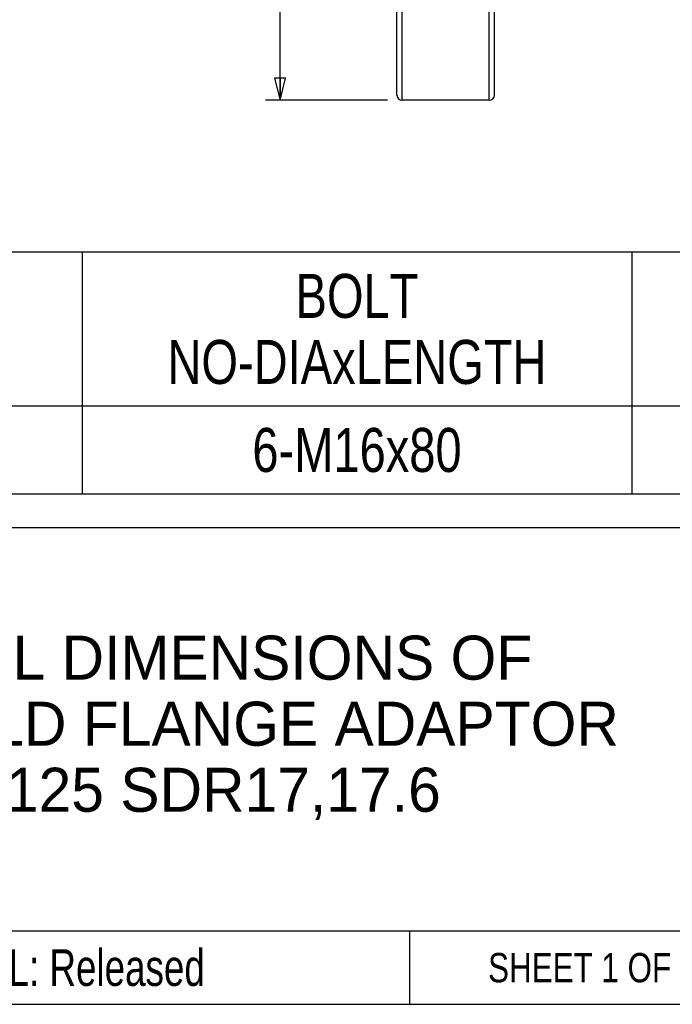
# Model space of a CAD drawing. Header units: millimetres. Extents: x 17 to 597, y 16 to 406.
# Tile 32 of 43: x 348 to 437, y 16 to 150. Entities that reach past the tile are written whole.
import ezdxf

# ---------------------------------------------------------------- set-up
doc = ezdxf.new("R2010")
doc.units = ezdxf.units.MM
doc.header["$LTSCALE"] = 32.67
doc.layers.get('0').update_dxf_attribs({"linetype": 'CONTINUOUS'})
doc.layers.add('CURVES', color=7, linetype='CONTINUOUS')
doc.styles.get("Standard").update_dxf_attribs({"font": 'txt', "width": 0.8})
doc.styles.add('TEXTSTYLE_10', font='txt', dxfattribs={"width": 0.75})
doc.styles.add('TEXTSTYLE_8', font='symbol_asme.ttf')
doc.styles.add('TEXTSTYLE_9', font='txt')
doc.dimstyles.new('DIMSTYLE_4', dxfattribs={"dimtxt": 6, "dimasz": 3, "dimexe": 2, "dimexo": 2, "dimgap": 1.5, "dimtad": 1, "dimdec": 0, "dimlfac": 1.428571, "dimzin": 0, "dimdsep": 46, "dimtxsty": 'Standard', "dimblk": 'CLOSED', "dimblk1": 'CLOSED', "dimblk2": 'CLOSED', "dimcen": 0.09, "dimazin": 0, "dimtp": 0.5, "dimtm": 0.5, "dimtfac": 1, "dimtdec": 0, "dimtofl": 0, "dimtmove": 0, "dimatfit": 3, "dimldrblk": 'CLOSED', "dimfxl": 1, "dimtolj": 1, "dimtzin": 0, "dimarcsym": 0})

# ---------------------------------------------------------------- blocks, each defined once
blk = doc.blocks.new('_CLOSED')
at = {"color": 0, "linetype": 'ByBlock'}
for p, q in [((0, 0), (-1, 0.25)), ((-1, 0.25), (-1, -0.25)), ((-1, -0.25), (0, 0)), ((-1, 0), (0, 0))]:
    blk.add_line(p, q, dxfattribs=at)
blk = doc.blocks.new('*D7')
at = {"color": 2, "linetype": 'Continuous', "transparency": 16777216}
for p, q in [((398.11, 314.14), (381.47, 314.14)), ((383.47, 314.14), (383.47, 226.64)), ((383.47, 139.14), (383.47, 226.64)), ((398.11, 139.14), (381.47, 139.14))]:
    blk.add_line(p, q, dxfattribs=at)
at = {"color": 2, "linetype": 'Continuous', "transparency": 16777216, "xscale": 3, "yscale": 3, "zscale": 3}
for p, rotation in [((383.47, 314.14), 90), ((383.47, 139.14), 270)]:
    blk.add_blockref('_CLOSED', p, dxfattribs=dict(at, rotation=rotation))
at = {"color": 2, "linetype": 'Continuous', "transparency": 16777216, "insert": (375.97, 226.64), "char_height": 6, "width": 32.2154, "attachment_point": 2, "rotation": 90, "line_spacing_factor": 0.9, "style": 'TEXTSTYLE_8'}
blk.add_mtext('⌀\\ftxt;{\\W0.8;250}', dxfattribs=at)
blk = doc.blocks.new('*T17')
at = {"color": 2, "linetype": 'Continuous'}
for p, q in [((0, 0), (169.92, 0)), ((0, 0), (0, -65.004)), ((169.92, 0), (169.92, -65.004)), ((0, -55.004), (169.92, -55.004)), ((119.92, -55.004), (119.92, -65.004)), ((0, -65.004), (169.92, -65.004))]:
    blk.add_line(p, q, dxfattribs=at)
at = {"color": 2, "linetype": 'Continuous', "attachment_point": 2, "line_spacing_factor": 0.9}
for s, insert, char_height, width, style in [('OVERALL DIMENSIONS OF\\PAQUASHIELD FLANGE ADAPTOR \\PFOR 125 SDR17,17.6', (84.96, -14.752), 6, 312, 'TEXTSTYLE_9'), ('RELEASE LEVEL: Released', (59.96, -57.504), 5, 172.5, 'TEXTSTYLE_10')]:
    blk.add_mtext(s, dxfattribs=dict(at, insert=insert, char_height=char_height, width=width, style=style))
at = {"color": 2, "linetype": 'Continuous', "insert": (144.92, -58.004), "char_height": 4, "width": 76.8, "attachment_point": 2, "line_spacing_factor": 0.9}
blk.add_mtext('SHEET 1 OF 1', dxfattribs=at)
blk = doc.blocks.new('*T23')
at = {"color": 2, "linetype": 'Continuous'}
for p, q in [((0, 0), (345, 0)), ((0, 0), (0, -33)), ((75, 0), (75, -33)), ((150, 0), (150, -33)), ((225, 0), (225, -33)), ((285, 0), (285, -33)), ((345, 0), (345, -33)), ((0, -21), (345, -21)), ((0, -33), (345, -33))]:
    blk.add_line(p, q, dxfattribs=at)
at = {"color": 2, "linetype": 'Continuous', "char_height": 6, "attachment_point": 2, "line_spacing_factor": 0.9}
for s, insert, width in [('PIPE OD\\PSDR RATING', (37.5, -3), 96), ('FLANGE\\PDRILLING', (112.5, -3), 76.8), ('BOLT\\PNO-DIAxLENGTH', (187.5, -3), 124.8), ('WEIGHT\\PKg', (255, -3), 57.6), ('ASSEMBLY\\PDRG NO', (315, -3), 76.8), ('125 SDR17,17.6', (37.5, -24), 134.4), ('6-M16x80', (187.5, -24), 76.8), ('16.0', (255, -24), 38.4), ('13643_8', (315, -24), 67.2)]:
    blk.add_mtext(s, dxfattribs=dict(at, insert=insert, width=width))

msp = doc.modelspace()

# ---------------------------------------------------------------- linework, layer by layer
at = {"color": 2, "linetype": 'Continuous'}
for p, q in [((162.193458, 80.911944), (581.193458, 80.911944)), ((17.193458, 15.911944), (581.193458, 15.911944))]:
    msp.add_line(p, q, dxfattribs=at)
at = {"layer": 'CURVES', "color": 7, "linetype": 'Continuous'}
for p, q in [((399.412373, 139.844853), (399.412373, 245.827947)), ((412.712373, 139.844853), (412.712373, 245.319579)), ((412.012373, 139.144853), (400.112373, 139.144853))]:
    msp.add_line(p, q, dxfattribs=at)
at = {"layer": 'CURVES', "color": 9, "linetype": 'Continuous'}
for p, q in [((400.112373, 139.144853), (400.112373, 245.853901)), ((412.012373, 139.144853), (412.012373, 245.386426))]:
    msp.add_line(p, q, dxfattribs=at)
at = {"layer": 'CURVES', "color": 7, "linetype": 'Continuous'}
for centre, start, end in [((400.112373, 139.844853), 180, 270), ((412.012373, 139.844853), 270, 360)]:
    msp.add_arc(centre, 0.7, start, end, dxfattribs=at)

# ---------------------------------------------------------------- block references
for name, p in [('*T23', (206.464897, 118.475609)), ('*T17', (281.193458, 80.911944))]:
    msp.add_blockref(name, p)

# ---------------------------------------------------------------- dimensions: what is measured, and where the dimension line sits
at = {"color": 2, "linetype": 'Continuous'}
dim = msp.add_linear_dim(base=(383.474744, 139.144853), p1=(400.112373, 314.144853), p2=(400.112373, 139.144853), angle=270, text='{\\fSymbol_ASME;\\W1.0;⌀}<>', dimstyle='DIMSTYLE_4', dxfattribs=at)
dim.commit()
dim.dimension.update_dxf_attribs({"geometry": '*D7', "text_midpoint": (383.474744, 226.644853), "dimtype": 160})

doc.saveas('drawing.dxf')
